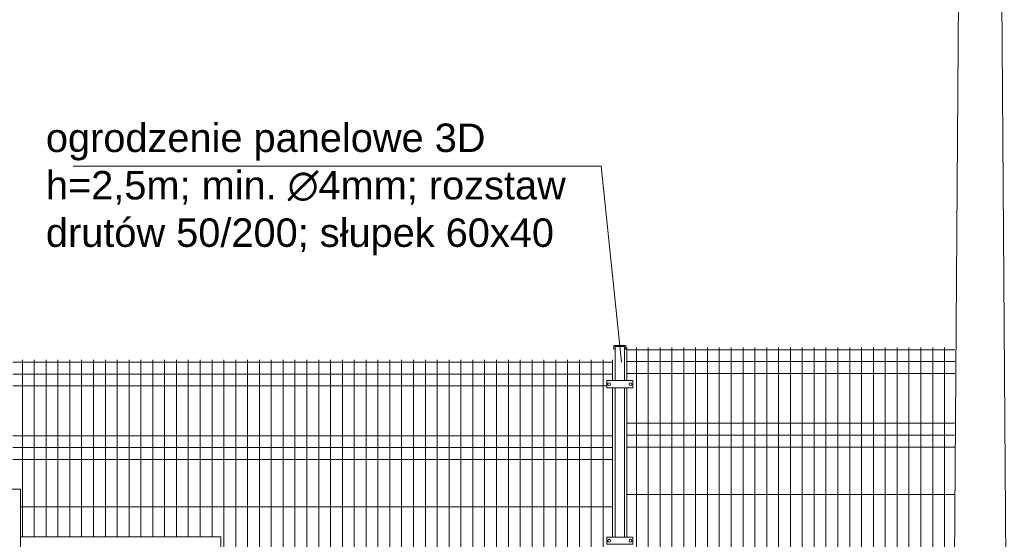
# Model space of a CAD drawing. Header units: millimetres. Extents: x 1962 to 3194, y -795 to -219.
# Tile 171 of 256: x 2483.65 to 2487.81, y -474.29 to -472.1. Entities that reach past the tile are written whole.
import ezdxf

# ---------------------------------------------------------------- set-up
doc = ezdxf.new("R2010")
doc.units = ezdxf.units.MM
doc.layers.get('0').update_dxf_attribs({"lineweight": 5})
for name, color, linetype, lineweight in [('A_boisko reflektory', 74, 'Continuous', 9), ('A_flagi przekrojowe', 92, 'Continuous', 9), ('A_obiekty trybuny', 126, 'Continuous', 9), ('A_ogrodzenie 2_4m', 45, 'Continuous', 9)]:
    doc.layers.add(name, color=color, linetype=linetype, lineweight=lineweight)
doc.styles.get("Standard").update_dxf_attribs({"font": 'arial.ttf'})

# ---------------------------------------------------------------- blocks, each defined once
blk = doc.blocks.new('zw$5246')
at = {"layer": 'A_ogrodzenie 2_4m'}
blk.add_lwpolyline([(-0.095, 0.015), (0.015, 0.015), (0.015, -0.015), (-0.095, -0.015), (-0.095, 0.015)], dxfattribs=at)
for centre in [(-0.085, 0), (0.005, 0)]:
    blk.add_circle(centre, 0.006, dxfattribs=at)
blk = doc.blocks.new('zw$2CA')
at = {"layer": 'A_obiekty trybuny'}
for p, q in [((2.6, 0.0545), (2.6, 1.8995)), ((2.6, 1.8995), (3.445, 1.8995)), ((1.755, -0.0093), (1.755, 1.6995)), ((1.755, 1.6995), (2.6, 1.6995))]:
    blk.add_line(p, q, dxfattribs=at)
blk = doc.blocks.new('zw$528A')
at = {"layer": 'A_boisko reflektory'}
for p, q in [((-0.12, 0), (-0.04, 11)), ((0.12, 0), (0.04, 11))]:
    blk.add_line(p, q, dxfattribs=at)
blk = doc.blocks.new('zw$824C')
at = {"layer": 'A_flagi przekrojowe'}
blk.add_lwpolyline([(14.2924, 3.7224), (14.2067, 4.5495), (11.979, 4.5495)], dxfattribs=at)
at = {"layer": 'A_ogrodzenie 2_4m'}
for p, q in [((14.3152, 3.6446), (14.3152, 3.7846)), ((14.3552, 2.2924), (14.3552, 3.7846)), ((14.4052, 2.0711), (14.4052, 3.7846)), ((14.4552, 2.0652), (14.4552, 3.7846)), ((14.5052, 2.0604), (14.5052, 3.7846)), ((14.5552, 2.1484), (14.5552, 3.7846)), ((14.6052, 2.1322), (14.6052, 3.7846)), ((14.6552, 2.1559), (14.6552, 3.7846)), ((14.7052, 2.0163), (14.7052, 3.7846)), ((14.7552, 2.0397), (14.7552, 3.7846)), ((14.8052, 2.0324), (14.8052, 3.7846)), ((14.8552, 1.9909), (14.8552, 3.7846)), ((14.9052, 1.9322), (14.9052, 3.7846)), ((14.9552, 1.8736), (14.9552, 3.7846)), ((15.0052, 1.8149), (15.0052, 3.7846)), ((15.0552, 1.6533), (15.0552, 3.7846)), ((15.1052, 1.5961), (15.1052, 3.7846)), ((15.1552, 1.5982), (15.1552, 3.7846)), ((15.2052, 1.6132), (15.2052, 3.7846)), ((15.2552, 1.6034), (15.2552, 3.7846)), ((15.3052, 1.3546), (15.3052, 3.7846)), ((15.3552, 1.3546), (15.3552, 3.7846)), ((15.4052, 1.3546), (15.4052, 3.7846)), ((15.4552, 1.3546), (15.4552, 3.7846)), ((15.5052, 1.3546), (15.5052, 3.7846)), ((15.5552, 1.3546), (15.5552, 3.7846)), ((15.6052, 1.3546), (15.6052, 3.7846)), ((15.6552, 1.3546), (15.6552, 3.7846)), ((14.3152, 3.7746), (15.6992, 3.7746)), ((11.7252, 3.7221), (14.2552, 3.7221)), ((11.7652, 2.9864), (11.7652, 3.7321)), ((11.8152, 2.9864), (11.8152, 3.7321)), ((11.8652, 2.9864), (11.8652, 3.7321)), ((11.9152, 2.9864), (11.9152, 3.7321)), ((11.9652, 2.9864), (11.9652, 3.7321)), ((12.0152, 2.9864), (12.0152, 3.7321)), ((12.0652, 2.9864), (12.0652, 3.7321)), ((12.1152, 2.9864), (12.1152, 3.7321)), ((12.1652, 2.9864), (12.1652, 3.7321)), ((12.2152, 2.9864), (12.2152, 3.7321)), ((12.2652, 2.9864), (12.2652, 3.7321)), ((12.3152, 2.9864), (12.3152, 3.7321)), ((12.3652, 2.9864), (12.3652, 3.7321)), ((12.4152, 2.9864), (12.4152, 3.7321)), ((12.4652, 2.9864), (12.4652, 3.7321)), ((12.5152, 2.9864), (12.5152, 3.7321)), ((12.5652, 2.9864), (12.5652, 3.7321)), ((12.6152, 2.7864), (12.6152, 3.7321)), ((12.6652, 2.7864), (12.6652, 3.7321)), ((12.7152, 2.7864), (12.7152, 3.7321)), ((12.7652, 2.7864), (12.7652, 3.7321)), ((12.8152, 2.7864), (12.8152, 3.7321)), ((12.8652, 2.7864), (12.8652, 3.7321)), ((12.9152, 2.7864), (12.9152, 3.7321)), ((12.9652, 2.7864), (12.9652, 3.7321)), ((13.0152, 2.7864), (13.0152, 3.7321)), ((13.0652, 2.7864), (13.0652, 3.7321)), ((13.1152, 2.7864), (13.1152, 3.7321)), ((13.1652, 2.7864), (13.1652, 3.7321)), ((13.2152, 2.7864), (13.2152, 3.7321)), ((13.2652, 2.7864), (13.2652, 3.7321)), ((13.3152, 2.7864), (13.3152, 3.7321)), ((13.3652, 2.7864), (13.3652, 3.7321)), ((13.4152, 2.7864), (13.4152, 3.7321)), ((13.4652, 1.9364), (13.4652, 3.7321)), ((13.5152, 1.9364), (13.5152, 3.7321)), ((13.5652, 1.9364), (13.5652, 3.7321)), ((13.6152, 1.9359), (13.6152, 3.7321)), ((13.6652, 1.4864), (13.6652, 3.7321)), ((13.7152, 1.4864), (13.7152, 3.7321)), ((13.7652, 1.4864), (13.7652, 3.7321)), ((13.8152, 1.4864), (13.8152, 3.7321)), ((13.8652, 1.4864), (13.8652, 3.7321)), ((13.9152, 1.4864), (13.9152, 3.7321)), ((13.9652, 1.4864), (13.9652, 3.7321)), ((14.0152, 1.4864), (14.0152, 3.7321)), ((14.0652, 2.6001), (14.0652, 3.7321)), ((14.1152, 2.6642), (14.1152, 3.7321)), ((14.1652, 2.6759), (14.1652, 3.7321)), ((14.2152, 2.6763), (14.2152, 3.7321)), ((14.2552, 3.6446), (14.2552, 3.7321)), ((14.3152, 3.7246), (15.699, 3.7246)), ((11.7252, 3.6721), (14.2552, 3.6721)), ((14.3152, 3.6746), (15.6987, 3.6746)), ((11.7252, 3.6221), (14.2302, 3.6221)), ((14.2552, 2.9846), (14.2552, 3.6146)), ((14.3152, 2.9846), (14.3152, 3.6146)), ((14.3152, 3.4646), (15.6975, 3.4646)), ((11.7252, 3.4121), (14.2552, 3.4121)), ((14.3152, 3.4146), (15.6972, 3.4146)), ((14.3152, 3.3646), (15.6969, 3.3646)), ((11.7252, 3.3621), (14.2552, 3.3621)), ((11.7252, 3.3121), (14.2552, 3.3121)), ((14.3152, 3.1646), (15.6958, 3.1646)), ((11.7577, 3.1121), (14.2552, 3.1121))]:
    blk.add_line(p, q, dxfattribs=at)
blk.add_lwpolyline([(14.3102, 3.7778), (14.3052, 3.7778), (14.3052, 3.7878), (14.2652, 3.7878), (14.2652, 3.7778), (14.2602, 3.7778), (14.2602, 3.7928), (14.3102, 3.7928)], close=True, dxfattribs=at)
for points in [[(14.3052, 3.6446), (14.3052, 3.7878), (14.2652, 3.7878), (14.2652, 3.6446)], [(14.2652, 3.6146), (14.2652, 2.9846)], [(14.3052, 2.9846), (14.3052, 3.6146)]]:
    blk.add_lwpolyline(points, dxfattribs=at)
at = {"layer": 'A_boisko reflektory'}
blk.add_blockref('zw$528A', (15.8052, 1.3096), dxfattribs=at)
at = {"layer": 'A_obiekty trybuny', "xscale": -1}
blk.add_blockref('zw$2CA', (14.3577, 1.2869), dxfattribs=at)
at = {"layer": 'A_ogrodzenie 2_4m', "xscale": -1, "rotation": 180.0000000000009}
blk.add_blockref('zw$5246', (14.3252, 3.6296), dxfattribs=at)
at = {"layer": 'A_ogrodzenie 2_4m'}
blk.add_blockref('zw$5246', (14.3252, 2.9696), dxfattribs=at)
at = {"layer": 'A_flagi przekrojowe', "insert": (11.8644, 4.7287), "char_height": 0.12, "width": 2.295452, "attachment_point": 1}
blk.add_mtext('ogrodzenie panelowe 3D h=2,5m; min. ∅4mm; {\\A1;rozstaw }{\\A1;drutów 50/200; słupek 60x40}', dxfattribs=at)

msp = doc.modelspace()

# ---------------------------------------------------------------- block references
at = {"rotation": 2.994810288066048e-11}
msp.add_blockref('zw$824C', (2471.8993, -477.265), dxfattribs=at)

doc.saveas('drawing.dxf')
